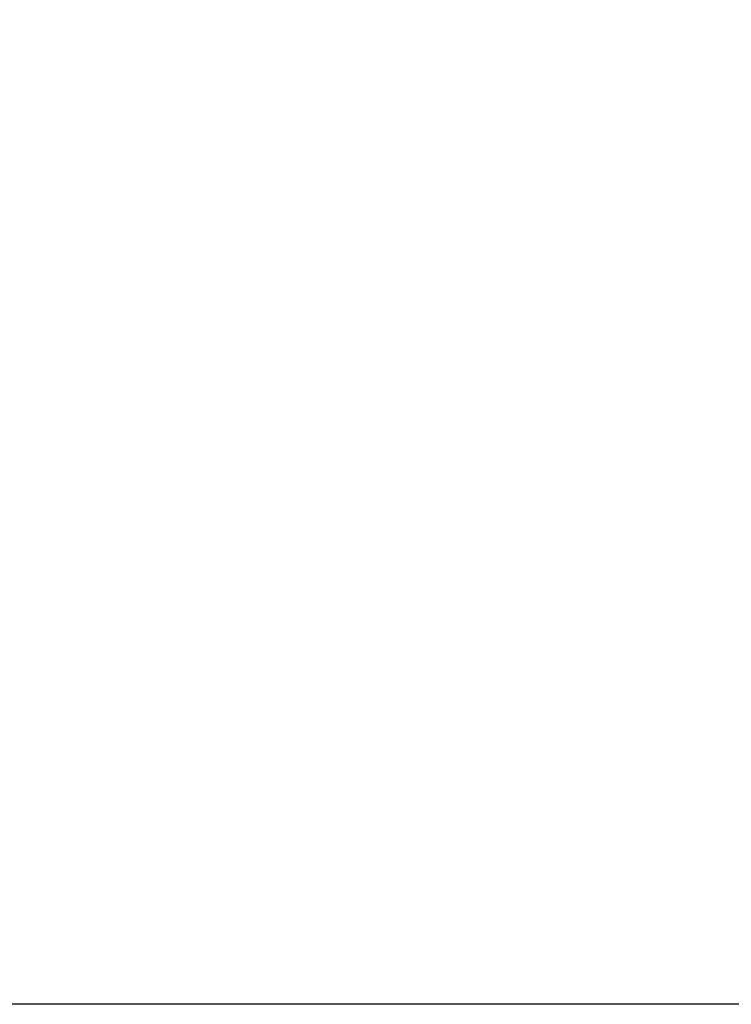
# Model space of a CAD drawing. Header units: inches. Extents: x 0 to 277, y 0 to 179.
# Tile 14 of 94: x 92.742 to 93.496, y 58.669 to 59.713. Entities that reach past the tile are written whole.
import ezdxf

# ---------------------------------------------------------------- set-up
doc = ezdxf.new("R2010")
doc.units = ezdxf.units.IN
doc.header["$LTSCALE"] = 15.20914
doc.header["$MEASUREMENT"] = 0
doc.layers.get('0').update_dxf_attribs({"linetype": 'CONTINUOUS'})
doc.layers.add('DIMENSIONS', color=7, linetype='CONTINUOUS')
doc.styles.get("Standard").update_dxf_attribs({"font": 'txt', "width": 0.8})
doc.dimstyles.new('DIMSTYLE_3', dxfattribs={"dimtxt": 1.268784, "dimasz": 1.626646, "dimexe": 0.09, "dimexo": 0.07, "dimgap": 0.039, "dimtad": 0, "dimtih": 1, "dimtoh": 1, "dimzin": 4, "dimdsep": 46, "dimtxsty": 'Standard', "dimblk": '_FILLED', "dimblk1": '_FILLED', "dimblk2": '_FILLED', "dimcen": 0.09, "dimadec": 0, "dimazin": 0, "dimtfac": 1, "dimtofl": 0, "dimtmove": 0, "dimatfit": 3, "dimldrblk": '_FILLED', "dimfxl": 0, "dimtolj": 1, "dimtzin": 4, "dimarcsym": 0})

# ---------------------------------------------------------------- blocks, each defined once
blk = doc.blocks.new('_FILLED')
at = {"color": 0, "linetype": 'ByBlock'}
blk.add_solid([(0, 0), (-1, 0.2), (-1, -0.2)], dxfattribs=at)
blk = doc.blocks.new('*D13')
at = {"layer": 'DIMENSIONS', "color": 2, "linetype": 'Continuous'}
for p, q in [((91.0932, 109.8409), (87.8399, 109.8409)), ((94.7182, 109.8409), (97.8426, 109.8409))]:
    blk.add_line(p, q, dxfattribs=at)
at = {"layer": 'DIMENSIONS', "color": 2, "linetype": 'Continuous', "xscale": 1.6266460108, "yscale": 1.6266460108, "zscale": 1.6266460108}
blk.add_blockref('_FILLED', (91.0932, 109.8409), dxfattribs=at)
at = {"layer": 'DIMENSIONS', "color": 2, "linetype": 'Continuous', "xscale": 1.6266460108, "yscale": 1.6266460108, "zscale": 1.6266460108, "rotation": 180}
blk.add_blockref('_FILLED', (94.7182, 109.8409), dxfattribs=at)
at = {"layer": 'DIMENSIONS', "color": 2, "linetype": 'Continuous', "insert": (98.477, 110.4753), "char_height": 1.26878, "width": 4.060108, "attachment_point": 1, "line_spacing_factor": 0.9}
blk.add_mtext('3.63', dxfattribs=at)

msp = doc.modelspace()

# ---------------------------------------------------------------- linework, layer by layer
at = {"color": 3, "linetype": 'Continuous'}
msp.add_line((119.9057, 58.6695), (91.0932, 58.6695), dxfattribs=at)

# ---------------------------------------------------------------- dimensions: what is measured, and where the dimension line sits
at = {"layer": 'DIMENSIONS', "color": 2, "linetype": 'Continuous'}
dim = msp.add_linear_dim(base=(91.0932079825, 109.8408984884), p1=(94.7182079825, 120.0444787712), p2=(91.0932079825, 58.7934787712), angle=180, dimstyle='DIMSTYLE_3', dxfattribs=at)
dim.commit()
dim.dimension.update_dxf_attribs({"geometry": '*D13', "text_midpoint": (100.5070499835, 109.8408984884), "dimtype": 160})

doc.saveas('drawing.dxf')
